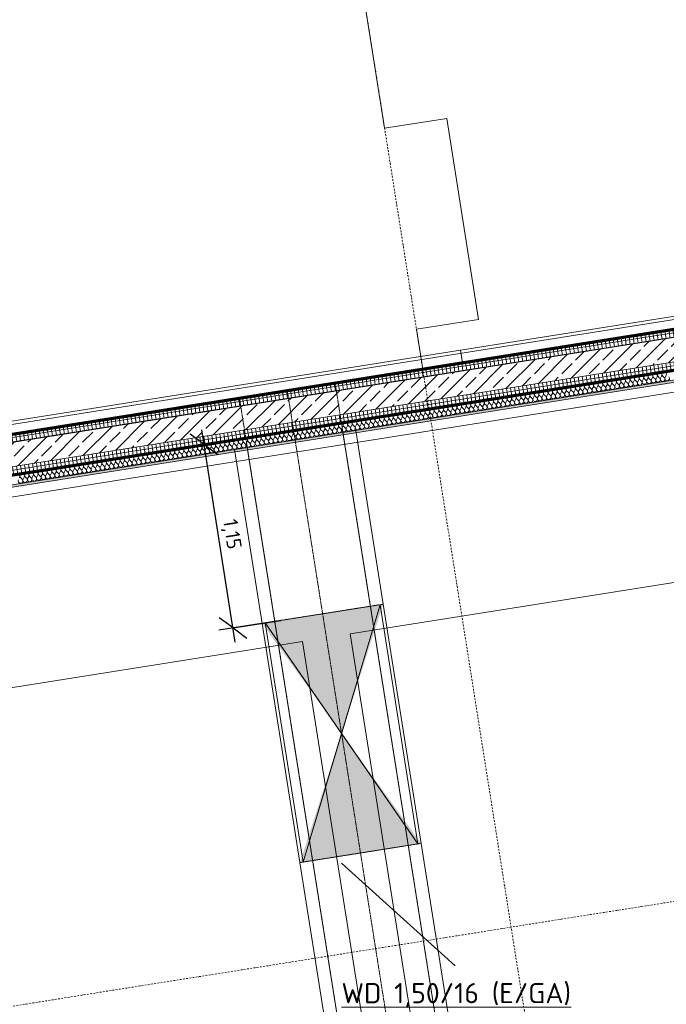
# Model space of a CAD drawing. Header units: millimetres. Extents: x 1523 to 74423, y -42059 to 10268.
# Tile 67 of 77: x 60747 to 64754, y -22700 to -16602. Entities that reach past the tile are written whole.
import ezdxf

# ---------------------------------------------------------------- set-up
doc = ezdxf.new("R2010")
doc.units = ezdxf.units.MM
for name, pattern in [('CAx_nichtHalbton', [20001.0584, 10000, -0.5292, 10000, -0.5292]), ('IMPORT-STRICHPUNKT _7_', [20, 10, -5, 0, -5]), ('IMPORT-VERDECKT _8_', [7.5, 5, -2.5]), ('Verdeckt 2x', [3.572, 2.3813, -1.1907])]:
    doc.linetypes.add(name, pattern=pattern)
for name, color, linetype, lineweight, true_color in [('50 A--Möblierung', 7, 'Continuous', 13, 0x656565), ('90 A--Achsraster _1_50_', 7, 'IMPORT-STRICHPUNKT _7_', 13, 0x656565), ('97 A--Etiketten _ Deckensprung', 7, 'Continuous', 13, 0x656565), ('AD', 1, 'Continuous', 13, 0xff0000), ('Neubau_10 A--Wand innen _tragend_', 7, 'Continuous', 13, 0x656565), ('Neubau_10 VSI--Wärmeschutz _veritkal_', 7, 'Continuous', 13, 0x656565), ('Neubau_20 A--Gründungsbelag', 7, 'Continuous', 13, 0x656565), ('Neubau_20 A--Träger _ Deckenkonstruktion', 7, 'IMPORT-VERDECKT _8_', 13, 0x656565), ('Sockelbeschichtung Sprühnebel', 7, 'Continuous', 13, 0x656565), ('Xref_706_5_--_ÜP_-1_000_16_Übersichtsplan UG_IFC 2025_01_13_dwg', 7, 'Continuous', 13, 0x767676), ('XX', 7, 'Continuous', 18, 0x804040)]:
    doc.layers.add(name, color=color, linetype=linetype, lineweight=lineweight, true_color=true_color)
for name, color, linetype, lineweight in [('AD_Detail', 7, 'Continuous', 13), ('Ax-50_BM-Bem', 7, 'Continuous', 9), ('Ax_BM-Bem', 7, 'Continuous', 9), ('GB_HLS-OBJ', 7, 'Continuous', 18), ('M-EQPM-___-IDEN', 7, 'Continuous', 9)]:
    doc.layers.add(name, color=color, linetype=linetype, lineweight=lineweight)
doc.styles.add('ISOCPEUR', font='isocpeur.ttf', dxfattribs={"height": 125})
doc.styles.add('ISOCPEUR_2', font='isocpeur.ttf', dxfattribs={"height": 90})
doc.dimstyles.new('KI_1_8_mm_Isocpeur__cm_m__Aufrundung_auf_5_mm_ELT_Gesamtbemaßung_1', dxfattribs={"dimscale": 304.8, "dimtxt": 89.638306, "dimasz": 0.492126, "dimexe": 0.295276, "dimexo": 0.0625, "dimgap": 0.049213, "dimtad": 1, "dimlfac": 0.001, "dimrnd": 0.005, "dimzin": 0, "dimdsep": 46, "dimtxsty": 'ISOCPEUR_2', "dimblk1": 'OBLIQUE', "dimblk2": 'OBLIQUE', "dimsah": 1, "dimcen": 0.09, "dimdle": 0.295276, "dimadec": 0, "dimazin": 0, "dimtfac": 1, "dimtdec": 4, "dimtix": 1, "dimtmove": 0, "dimatfit": 3, "dimfxl": 0.984252, "dimfxlon": 1, "dimtvp": 1, "dimtfill": 1, "dimtolj": 1, "dimtzin": 0, "dimlwd": 25, "dimlwe": 25, "dimarcsym": 2})
pattern_1 = [(95.336, (0, 0), (24.891662, 2.324905), []), (185.336, (0, 0), (-2.324905, 24.891662), [])]

# ---------------------------------------------------------------- blocks, each defined once
blk = doc.blocks.new('SuD_WD_RB Allgemein - SuD_WD_RB Allgemein-38426186-SuD_-1UG gesamt Plot  - Blatt 1')
at = {"layer": 'AD', "lineweight": 18}
blk.add_hatch(color=256, dxfattribs=at).paths.add_polyline_path([(-360, 0), (-720.1, -750), (0, -750), (-178.5, -378.1)])
at = {"layer": 'AD_Detail', "lineweight": 18, "true_color": 0xff0000}
blk.add_hatch(color=1, dxfattribs=at).paths.add_polyline_path([(0, 750), (-720.1, 750), (-360, 0)])
at = {"layer": 'AD', "color": 7}
for p, q in [((-720.1, -750), (0, 750)), ((-720.1, 750), (0, -750)), ((-720.1, -750), (-720.1, 750)), ((-720.1, 750), (0, 750)), ((0, 750), (0, -750)), ((0, -750), (-720.1, -750))]:
    blk.add_line(p, q, dxfattribs=at)
at = {"layer": 'AD_Detail'}
for p, q in [((0, 750), (-720.1, 750)), ((-720.1, 750), (-360, 0)), ((-360, 0), (0, 750)), ((-360, 0), (-720.1, -750)), ((0, -750), (-360, 0)), ((-720.1, -750), (0, -750))]:
    blk.add_line(p, q, dxfattribs=at)
blk = doc.blocks.new('Xref_706_5_--_ÜP_-1_000_11_Übersichtsplan UG_IFC 2024_09_30_dwg__X381-41959954-SuD_-1UG gesamt Plot  - Blatt 1')
at = {"layer": 'Neubau_10 A--Wand innen _tragend_', "color": 9, "true_color": 0xcbcbcb}
for p, q in [((11693.4, -65237.8), (11681.6, -65229.8)), ((11693.7, -65243.5), (11682.7, -65252.6)), ((11694.8, -65266.4), (11682.9, -65258.3)), ((11695, -65272.1), (11684, -65281.2)), ((11696.1, -65294.9), (11684.3, -65286.9)), ((11696.4, -65300.6), (11685.3, -65309.7)), ((11697.4, -65323.4), (11685.6, -65315.4)), ((11697.7, -65329.1), (11686.7, -65338.2)), ((11698.7, -65352), (11686.9, -65343.9)), ((11699, -65357.7), (11688, -65366.8)), ((11700.1, -65380.5), (11688.3, -65372.5)), ((11700.3, -65386.2), (11689.3, -65395.3)), ((11701.4, -65409.1), (11689.6, -65401)), ((11701.7, -65414.8), (11690.7, -65423.9)), ((11702.7, -65437.6), (11690.9, -65429.6)), ((11703, -65443.3), (11692, -65452.4)), ((11704.1, -65466.1), (11692.3, -65458.1)), ((11704.3, -65471.8), (11693.3, -65480.9)), ((11705.4, -65494.7), (11693.6, -65486.6)), ((11705.7, -65500.4), (11694.6, -65509.5)), ((11706.7, -65523.2), (11694.9, -65515.2)), ((11707, -65528.9), (11696, -65538)), ((11708.1, -65551.8), (11696.2, -65543.7)), ((11708.3, -65557.5), (11697.3, -65566.6)), ((11709.4, -65580.3), (11697.6, -65572.3)), ((11709.7, -65586), (11698.6, -65595.1)), ((11710.7, -65608.8), (11698.9, -65600.8)), ((11711, -65614.5), (11700, -65623.6)), ((11712.1, -65637.4), (11700.2, -65629.3)), ((11712.3, -65643.1), (11701.3, -65652.2)), ((11713.4, -65665.9), (11701.6, -65657.9)), ((11713.6, -65671.6), (11702.6, -65680.7)), ((11714.7, -65694.5), (11702.9, -65686.4)), ((11715, -65700.2), (11704, -65709.3)), ((11716, -65723), (11704.2, -65715)), ((11716.3, -65728.7), (11705.3, -65737.8)), ((11717.4, -65751.5), (11705.6, -65743.5)), ((11717.6, -65757.2), (11706.6, -65766.3)), ((11718.7, -65780.1), (11706.9, -65772)), ((11719, -65785.8), (11707.9, -65794.9)), ((11720, -65808.6), (11708.2, -65800.6)), ((11720.3, -65814.3), (11709.3, -65823.4)), ((11721.4, -65837.2), (11709.5, -65829.1)), ((11721.6, -65842.9), (11710.6, -65852)), ((11722.7, -65865.7), (11710.9, -65857.7)), ((11723, -65871.4), (11711.9, -65880.5)), ((11724, -65894.2), (11712.2, -65886.2)), ((11724.3, -65899.9), (11713.3, -65909)), ((11725.4, -65922.8), (11713.5, -65914.8)), ((11725.6, -65928.5), (11714.6, -65937.6)), ((11726.7, -65951.3), (11714.9, -65943.3)), ((11726.9, -65957), (11715.9, -65966.1)), ((11728, -65979.9), (11716.2, -65971.8)), ((11728.3, -65985.6), (11717.3, -65994.7)), ((11729.3, -66008.4), (11717.5, -66000.4)), ((11729.6, -66014.1), (11718.6, -66023.2)), ((11730.7, -66036.9), (11718.9, -66028.9)), ((11730.9, -66042.7), (11719.9, -66051.7)), ((11732, -66065.5), (11720.2, -66057.5)), ((11732.3, -66071.2), (11721.2, -66080.3)), ((11733.3, -66094), (11721.5, -66086)), ((11733.6, -66099.7), (11722.6, -66108.8)), ((11734.7, -66122.6), (11722.8, -66114.5)), ((11734.9, -66128.3), (11723.9, -66137.4)), ((11736, -66151.1), (11724.2, -66143.1)), ((11736.3, -66156.8), (11725.2, -66165.9)), ((11737.3, -66179.6), (11725.5, -66171.6)), ((11737.6, -66185.4), (11726.6, -66194.4)), ((11738.7, -66208.2), (11726.8, -66200.2)), ((11738.9, -66213.9), (11727.9, -66223)), ((11740, -66236.7), (11728.2, -66228.7)), ((11740.2, -66242.4), (11729.2, -66251.5)), ((11741.3, -66265.3), (11729.5, -66257.2)), ((11741.6, -66271), (11730.6, -66280.1)), ((11742.6, -66293.8), (11730.8, -66285.8)), ((11742.9, -66299.5), (11731.9, -66308.6)), ((11744, -66322.3), (11732.2, -66314.3)), ((11744.2, -66328.1), (11733.2, -66337.2)), ((11745.3, -66350.9), (11733.5, -66342.9)), ((11745.6, -66356.6), (11734.5, -66365.7)), ((11746.6, -66379.4), (11734.8, -66371.4)), ((11746.9, -66385.1), (11735.9, -66394.2)), ((11748, -66408), (11736.1, -66399.9)), ((11748.2, -66413.7), (11737.2, -66422.8)), ((11749.3, -66436.5), (11737.5, -66428.5)), ((11749.6, -66442.2), (11738.5, -66451.3)), ((11750.6, -66465.1), (11738.8, -66457)), ((11750.9, -66470.8), (11739.9, -66479.9)), ((11752, -66493.6), (11740.1, -66485.6)), ((11752.2, -66499.3), (11741.2, -66508.4)), ((11753.3, -66522.1), (11741.5, -66514.1)), ((11753.5, -66527.8), (11742.5, -66536.9)), ((11754.6, -66550.7), (11742.8, -66542.6)), ((11754.9, -66556.4), (11743.9, -66565.5)), ((11755.9, -66579.2), (11744.1, -66571.2)), ((11756.2, -66584.9), (11745.2, -66594)), ((11757.3, -66607.8), (11745.5, -66599.7)), ((11757.5, -66613.5), (11746.5, -66622.6)), ((11758.6, -66636.3), (11746.8, -66628.3)), ((11758.9, -66642), (11747.9, -66651.1)), ((11759.9, -66664.8), (11748.1, -66656.8)), ((11760.2, -66670.5), (11749.2, -66679.6)), ((11761.3, -66693.4), (11749.4, -66685.3)), ((11761.5, -66699.1), (11750.5, -66708.2)), ((11762.6, -66721.9), (11750.8, -66713.9)), ((11762.9, -66727.6), (11751.8, -66736.7)), ((11763.9, -66750.5), (11752.1, -66742.4)), ((11764.2, -66756.2), (11753.2, -66765.3)), ((11765.3, -66779), (11753.4, -66771)), ((11765.5, -66784.7), (11754.5, -66793.8)), ((11766.6, -66807.5), (11754.8, -66799.5)), ((11766.8, -66813.2), (11755.8, -66822.3)), ((11767.9, -66836.1), (11756.1, -66828)), ((11768.2, -66841.8), (11757.2, -66850.9)), ((11769.2, -66864.6), (11757.4, -66856.6)), ((11769.5, -66870.3), (11758.5, -66879.4)), ((11770.6, -66893.2), (11758.8, -66885.1)), ((11770.8, -66898.9), (11759.8, -66908)), ((11771.9, -66921.7), (11760.1, -66913.7)), ((11772.2, -66927.4), (11761.2, -66936.5)), ((11773.2, -66950.2), (11761.4, -66942.2)), ((11773.5, -66955.9), (11762.5, -66965)), ((11774.6, -66978.8), (11762.7, -66970.7)), ((11774.8, -66984.5), (11763.8, -66993.6)), ((11775.9, -67007.3), (11764.1, -66999.3)), ((11776.2, -67013), (11765.1, -67022.1)), ((11777.2, -67035.9), (11765.4, -67027.8)), ((11777.5, -67041.6), (11766.5, -67050.7)), ((11778.6, -67064.4), (11766.7, -67056.4)), ((11778.8, -67070.1), (11767.8, -67079.2)), ((11779.9, -67092.9), (11768.1, -67084.9)), ((11780.1, -67098.6), (11769.1, -67107.7)), ((11781.2, -67121.5), (11769.4, -67113.5)), ((11781.5, -67127.2), (11770.5, -67136.3)), ((11782.5, -67150), (11770.7, -67142)), ((11782.8, -67155.7), (11771.8, -67164.8)), ((11783.9, -67178.6), (11772.1, -67170.5)), ((11784.1, -67184.3), (11773.1, -67193.4)), ((11785.2, -67207.1), (11773.4, -67199.1)), ((11785.5, -67212.8), (11774.5, -67221.9)), ((11786.5, -67235.6), (11774.7, -67227.6)), ((11786.8, -67241.4), (11775.8, -67250.4)), ((11787.9, -67264.2), (11776, -67256.2)), ((11788.1, -67269.9), (11777.1, -67279)), ((11789.2, -67292.7), (11777.4, -67284.7)), ((11789.5, -67298.4), (11778.4, -67307.5)), ((11790.5, -67321.3), (11778.7, -67313.2)), ((11790.8, -67327), (11779.8, -67336.1)), ((11791.9, -67349.8), (11780, -67341.8)), ((11792.1, -67355.5), (11781.1, -67364.6)), ((11793.2, -67378.3), (11781.4, -67370.3)), ((11793.4, -67384.1), (11782.4, -67393.1)), ((11794.5, -67406.9), (11782.7, -67398.9)), ((11794.8, -67412.6), (11783.8, -67421.7)), ((11795.8, -67435.4), (11784, -67427.4)), ((11796.1, -67441.1), (11785.1, -67450.2)), ((11797.2, -67464), (11785.4, -67455.9)), ((11797.4, -67469.7), (11786.4, -67478.8)), ((11798.5, -67492.5), (11786.7, -67484.5)), ((11798.8, -67498.2), (11787.8, -67507.3)), ((11799.8, -67521), (11788, -67513)), ((11800.1, -67526.8), (11789.1, -67535.8)), ((11801.2, -67549.6), (11789.3, -67541.6)), ((11801.4, -67555.3), (11790.4, -67564.4)), ((11802.5, -67578.1), (11790.7, -67570.1)), ((11802.8, -67583.8), (11791.7, -67592.9)), ((11803.8, -67606.7), (11792, -67598.6)), ((11804.1, -67612.4), (11793.1, -67621.5)), ((11805.2, -67635.2), (11793.3, -67627.2)), ((11805.4, -67640.9), (11794.4, -67650)), ((11806.5, -67663.7), (11794.7, -67655.7)), ((11806.7, -67669.5), (11795.7, -67678.6)), ((11807.8, -67692.3), (11796, -67684.3)), ((11808.1, -67698), (11797.1, -67707.1)), ((11809.1, -67720.8), (11797.3, -67712.8)), ((11809.4, -67726.5), (11798.4, -67735.6)), ((11810.5, -67749.4), (11798.7, -67741.3)), ((11810.7, -67755.1), (11799.7, -67764.2)), ((11811.8, -67777.9), (11800, -67769.9)), ((11812.1, -67783.6), (11801.1, -67792.7)), ((11813.1, -67806.5), (11801.3, -67798.4)), ((11813.4, -67812.2), (11802.4, -67821.3)), ((11814.5, -67835), (11802.6, -67827)), ((11814.7, -67840.7), (11803.7, -67849.8)), ((11815.8, -67863.5), (11804, -67855.5)), ((11816.1, -67869.2), (11805, -67878.3)), ((11817.1, -67892.1), (11805.3, -67884)), ((11817.4, -67897.8), (11806.4, -67906.9)), ((11818.5, -67920.6), (11806.6, -67912.6)), ((11818.7, -67926.3), (11807.7, -67935.4)), ((11819.8, -67949.2), (11808, -67941.1)), ((11820, -67954.9), (11809, -67964)), ((11821.1, -67977.7), (11809.3, -67969.7)), ((11821.4, -67983.4), (11810.4, -67992.5)), ((11822.4, -68006.2), (11810.6, -67998.2)), ((11822.7, -68011.9), (11811.7, -68021)), ((11823.8, -68034.8), (11812, -68026.7)), ((11824, -68040.5), (11813, -68049.6)), ((11825.1, -68063.3), (11813.3, -68055.3)), ((11825.4, -68069), (11814.4, -68078.1)), ((11826.4, -68091.9), (11814.6, -68083.8)), ((11826.7, -68097.6), (11815.7, -68106.7)), ((11827.8, -68120.4), (11815.9, -68112.4)), ((11828, -68126.1), (11817, -68135.2)), ((11829.1, -68148.9), (11817.3, -68140.9)), ((11829.4, -68154.6), (11818.3, -68163.7)), ((11830.4, -68177.5), (11818.6, -68169.4)), ((11830.7, -68183.2), (11819.7, -68192.3)), ((11831.8, -68206), (11819.9, -68198)), ((11832, -68211.7), (11821, -68220.8)), ((11833.1, -68234.6), (11821.3, -68226.5)), ((11833.3, -68240.3), (11822.3, -68249.4)), ((11834.4, -68263.1), (11822.6, -68255.1)), ((11834.7, -68268.8), (11823.7, -68277.9)), ((11835.7, -68291.6), (11823.9, -68283.6)), ((11836, -68297.3), (11825, -68306.4)), ((11837.1, -68320.2), (11825.3, -68312.1)), ((11837.3, -68325.9), (11826.3, -68335)), ((11838.4, -68348.7), (11826.6, -68340.7)), ((11838.7, -68354.4), (11827.7, -68363.5)), ((11839.7, -68377.3), (11827.9, -68369.2)), ((11840, -68383), (11829, -68392.1)), ((11841.1, -68405.8), (11829.2, -68397.8)), ((11841.3, -68411.5), (11830.3, -68420.6)), ((11842.4, -68434.3), (11830.6, -68426.3)), ((11842.7, -68440), (11831.6, -68449.1)), ((11843.7, -68462.9), (11831.9, -68454.9)), ((11844, -68468.6), (11833, -68477.7)), ((11845.1, -68491.4), (11833.2, -68483.4)), ((11845.3, -68497.1), (11834.3, -68506.2)), ((11846.4, -68520), (11834.6, -68511.9)), ((11846.6, -68525.7), (11835.6, -68534.8)), ((11847.7, -68548.5), (11835.9, -68540.5)), ((11848, -68554.2), (11837, -68563.3)), ((11849, -68577), (11837.2, -68569)), ((11849.3, -68582.8), (11838.3, -68591.8)), ((11850.4, -68605.6), (11838.6, -68597.6)), ((11850.6, -68611.3), (11839.6, -68620.4)), ((11851.7, -68634.1), (11839.9, -68626.1)), ((11852, -68639.8), (11841, -68648.9)), ((11853, -68662.7), (11841.2, -68654.6)), ((11853.3, -68668.4), (11842.3, -68677.5)), ((11854.4, -68691.2), (11842.5, -68683.2)), ((11854.6, -68696.9), (11843.6, -68706)), ((11855.7, -68719.7), (11843.9, -68711.7)), ((11856, -68725.5), (11844.9, -68734.5)), ((11857, -68748.3), (11845.2, -68740.3)), ((11857.3, -68754), (11846.3, -68763.1)), ((11858.4, -68776.8), (11846.5, -68768.8)), ((11858.6, -68782.5), (11847.6, -68791.6)), ((11859.7, -68805.4), (11847.9, -68797.3)), ((11859.9, -68811.1), (11848.9, -68820.2)), ((11861, -68833.9), (11849.2, -68825.9)), ((11861.3, -68839.6), (11850.3, -68848.7)), ((11862.3, -68862.4), (11850.5, -68854.4)), ((11862.6, -68868.2), (11851.6, -68877.3)), ((11863.7, -68891), (11851.9, -68883)), ((11863.9, -68896.7), (11852.9, -68905.8)), ((11865, -68919.5), (11853.2, -68911.5)), ((11865.3, -68925.2), (11854.3, -68934.3)), ((11866.3, -68948.1), (11854.5, -68940)), ((11866.6, -68953.8), (11855.6, -68962.9)), ((11867.7, -68976.6), (11855.8, -68968.6)), ((11867.9, -68982.3), (11856.9, -68991.4)), ((11869, -69005.2), (11857.2, -68997.1)), ((11869.3, -69010.9), (11858.2, -69020)), ((11870.3, -69033.7), (11858.5, -69025.7)), ((11870.6, -69039.4), (11859.6, -69048.5)), ((11871.7, -69062.2), (11859.8, -69054.2)), ((11871.9, -69067.9), (11860.9, -69077)), ((11873, -69090.8), (11861.2, -69082.7)), ((11873.2, -69096.5), (11862.2, -69105.6)), ((11874.3, -69119.3), (11862.5, -69111.3)), ((11874.6, -69125), (11863.6, -69134.1)), ((11875.6, -69147.9), (11863.8, -69139.8)), ((11875.9, -69153.6), (11864.9, -69162.7)), ((11877, -69176.4), (11865.2, -69168.4)), ((11877.2, -69182.1), (11866.2, -69191.2)), ((11878.3, -69204.9), (11866.5, -69196.9)), ((11878.6, -69210.6), (11867.6, -69219.7)), ((11879.6, -69233.5), (11867.8, -69225.4)), ((11879.9, -69239.2), (11868.9, -69248.3)), ((11881, -69262), (11869.1, -69254)), ((11881.2, -69267.7), (11870.2, -69276.8))]:
    blk.add_line(p, q, dxfattribs=at)
for centre, start, end in [((11673.6, -65241.6), 55.79824, 182.66814), ((11673.6, -65241.6), 182.66814, 309.53804), ((11674.9, -65270.1), 55.79824, 182.66814), ((11701.5, -65226), 235.79824, 129.53804), ((11702.8, -65254.5), 235.79824, 129.53804), ((11674.9, -65270.1), 182.66814, 309.53804), ((11676.2, -65298.7), 55.79824, 182.66814), ((11676.2, -65298.7), 182.66814, 309.53804), ((11677.6, -65327.2), 55.79824, 182.66814), ((11704.1, -65283.1), 235.79824, 129.53804), ((11705.4, -65311.6), 235.79824, 129.53804), ((11677.6, -65327.2), 182.66814, 309.53804), ((11678.9, -65355.8), 55.79824, 182.66814), ((11678.9, -65355.8), 182.66814, 309.53804), ((11680.2, -65384.3), 55.79824, 182.66814), ((11706.8, -65340.2), 235.79824, 129.53804), ((11708.1, -65368.7), 235.79824, 129.53804), ((11680.2, -65384.3), 182.66814, 309.53804), ((11681.6, -65412.8), 55.79824, 182.66814), ((11681.6, -65412.8), 182.66814, 309.53804), ((11682.9, -65441.4), 55.79824, 182.66814), ((11709.4, -65397.2), 235.79824, 129.53804), ((11710.8, -65425.8), 235.79824, 129.53804), ((11712.1, -65454.3), 235.79824, 129.53804), ((11682.9, -65441.4), 182.66814, 309.53804), ((11684.2, -65469.9), 55.79824, 182.66814), ((11684.2, -65469.9), 182.66814, 309.53804), ((11685.6, -65498.5), 55.79824, 182.66814), ((11685.6, -65498.5), 182.66814, 309.53804), ((11713.4, -65482.9), 235.79824, 129.53804), ((11714.8, -65511.4), 235.79824, 129.53804), ((11686.9, -65527), 55.79824, 182.66814), ((11686.9, -65527), 182.66814, 309.53804), ((11688.2, -65555.5), 55.79824, 182.66814), ((11688.2, -65555.5), 182.66814, 309.53804), ((11716.1, -65539.9), 235.79824, 129.53804), ((11717.4, -65568.5), 235.79824, 129.53804), ((11689.5, -65584.1), 55.79824, 182.66814), ((11689.5, -65584.1), 182.66814, 309.53804), ((11690.9, -65612.6), 55.79824, 182.66814), ((11690.9, -65612.6), 182.66814, 309.53804), ((11718.8, -65597), 235.79824, 129.53804), ((11720.1, -65625.6), 235.79824, 129.53804), ((11692.2, -65641.2), 55.79824, 182.66814), ((11692.2, -65641.2), 182.66814, 309.53804), ((11693.5, -65669.7), 55.79824, 182.66814), ((11693.5, -65669.7), 182.66814, 309.53804), ((11694.9, -65698.2), 55.79824, 182.66814), ((11721.4, -65654.1), 235.79824, 129.53804), ((11722.7, -65682.6), 235.79824, 129.53804), ((11694.9, -65698.2), 182.66814, 309.53804), ((11696.2, -65726.8), 55.79824, 182.66814), ((11696.2, -65726.8), 182.66814, 309.53804), ((11697.5, -65755.3), 55.79824, 182.66814), ((11724.1, -65711.2), 235.79824, 129.53804), ((11725.4, -65739.7), 235.79824, 129.53804), ((11697.5, -65755.3), 182.66814, 309.53804), ((11698.9, -65783.9), 55.79824, 182.66814), ((11698.9, -65783.9), 182.66814, 309.53804), ((11700.2, -65812.4), 55.79824, 182.66814), ((11726.7, -65768.3), 235.79824, 129.53804), ((11728.1, -65796.8), 235.79824, 129.53804), ((11700.2, -65812.4), 182.66814, 309.53804), ((11701.5, -65840.9), 55.79824, 182.66814), ((11701.5, -65840.9), 182.66814, 309.53804), ((11702.8, -65869.5), 55.79824, 182.66814), ((11729.4, -65825.3), 235.79824, 129.53804), ((11730.7, -65853.9), 235.79824, 129.53804), ((11702.8, -65869.5), 182.66814, 309.53804), ((11704.2, -65898), 55.79824, 182.66814), ((11704.2, -65898), 182.66814, 309.53804), ((11705.5, -65926.6), 55.79824, 182.66814), ((11705.5, -65926.6), 182.66814, 309.53804), ((11732.1, -65882.4), 235.79824, 129.53804), ((11733.4, -65911), 235.79824, 129.53804), ((11734.7, -65939.5), 235.79824, 129.53804), ((11706.8, -65955.1), 55.79824, 182.66814), ((11706.8, -65955.1), 182.66814, 309.53804), ((11708.2, -65983.6), 55.79824, 182.66814), ((11708.2, -65983.6), 182.66814, 309.53804), ((11736, -65968), 235.79824, 129.53804), ((11737.4, -65996.6), 235.79824, 129.53804), ((11709.5, -66012.2), 55.79824, 182.66814), ((11709.5, -66012.2), 182.66814, 309.53804), ((11710.8, -66040.7), 55.79824, 182.66814), ((11710.8, -66040.7), 182.66814, 309.53804), ((11738.7, -66025.1), 235.79824, 129.53804), ((11740, -66053.7), 235.79824, 129.53804), ((11712.2, -66069.3), 55.79824, 182.66814), ((11712.2, -66069.3), 182.66814, 309.53804), ((11713.5, -66097.8), 55.79824, 182.66814), ((11713.5, -66097.8), 182.66814, 309.53804), ((11741.4, -66082.2), 235.79824, 129.53804), ((11742.7, -66110.7), 235.79824, 129.53804), ((11714.8, -66126.3), 55.79824, 182.66814), ((11714.8, -66126.3), 182.66814, 309.53804), ((11716.1, -66154.9), 55.79824, 182.66814), ((11716.1, -66154.9), 182.66814, 309.53804), ((11717.5, -66183.4), 55.79824, 182.66814), ((11744, -66139.3), 235.79824, 129.53804), ((11745.4, -66167.8), 235.79824, 129.53804), ((11717.5, -66183.4), 182.66814, 309.53804), ((11718.8, -66212), 55.79824, 182.66814), ((11718.8, -66212), 182.66814, 309.53804), ((11720.1, -66240.5), 55.79824, 182.66814), ((11746.7, -66196.4), 235.79824, 129.53804), ((11748, -66224.9), 235.79824, 129.53804), ((11720.1, -66240.5), 182.66814, 309.53804), ((11721.5, -66269.1), 55.79824, 182.66814), ((11721.5, -66269.1), 182.66814, 309.53804), ((11722.8, -66297.6), 55.79824, 182.66814), ((11749.3, -66253.5), 235.79824, 129.53804), ((11750.7, -66282), 235.79824, 129.53804), ((11722.8, -66297.6), 182.66814, 309.53804), ((11724.1, -66326.1), 55.79824, 182.66814), ((11724.1, -66326.1), 182.66814, 309.53804), ((11725.5, -66354.7), 55.79824, 182.66814), ((11752, -66310.5), 235.79824, 129.53804), ((11753.3, -66339.1), 235.79824, 129.53804), ((11754.7, -66367.6), 235.79824, 129.53804), ((11725.5, -66354.7), 182.66814, 309.53804), ((11726.8, -66383.2), 55.79824, 182.66814), ((11726.8, -66383.2), 182.66814, 309.53804), ((11728.1, -66411.8), 55.79824, 182.66814), ((11728.1, -66411.8), 182.66814, 309.53804), ((11756, -66396.2), 235.79824, 129.53804), ((11757.3, -66424.7), 235.79824, 129.53804), ((11729.4, -66440.3), 55.79824, 182.66814), ((11729.4, -66440.3), 182.66814, 309.53804), ((11730.8, -66468.8), 55.79824, 182.66814), ((11730.8, -66468.8), 182.66814, 309.53804), ((11758.7, -66453.2), 235.79824, 129.53804), ((11760, -66481.8), 235.79824, 129.53804), ((11732.1, -66497.4), 55.79824, 182.66814), ((11732.1, -66497.4), 182.66814, 309.53804), ((11733.4, -66525.9), 55.79824, 182.66814), ((11733.4, -66525.9), 182.66814, 309.53804), ((11761.3, -66510.3), 235.79824, 129.53804), ((11762.6, -66538.9), 235.79824, 129.53804), ((11734.8, -66554.5), 55.79824, 182.66814), ((11734.8, -66554.5), 182.66814, 309.53804), ((11736.1, -66583), 55.79824, 182.66814), ((11736.1, -66583), 182.66814, 309.53804), ((11737.4, -66611.5), 55.79824, 182.66814), ((11764, -66567.4), 235.79824, 129.53804), ((11765.3, -66595.9), 235.79824, 129.53804), ((11737.4, -66611.5), 182.66814, 309.53804), ((11738.8, -66640.1), 55.79824, 182.66814), ((11738.8, -66640.1), 182.66814, 309.53804), ((11740.1, -66668.6), 55.79824, 182.66814), ((11766.6, -66624.5), 235.79824, 129.53804), ((11768, -66653), 235.79824, 129.53804), ((11740.1, -66668.6), 182.66814, 309.53804), ((11741.4, -66697.2), 55.79824, 182.66814), ((11741.4, -66697.2), 182.66814, 309.53804), ((11742.7, -66725.7), 55.79824, 182.66814), ((11769.3, -66681.6), 235.79824, 129.53804), ((11770.6, -66710.1), 235.79824, 129.53804), ((11742.7, -66725.7), 182.66814, 309.53804), ((11744.1, -66754.2), 55.79824, 182.66814), ((11744.1, -66754.2), 182.66814, 309.53804), ((11745.4, -66782.8), 55.79824, 182.66814), ((11772, -66738.6), 235.79824, 129.53804), ((11773.3, -66767.2), 235.79824, 129.53804), ((11774.6, -66795.7), 235.79824, 129.53804), ((11745.4, -66782.8), 182.66814, 309.53804), ((11746.7, -66811.3), 55.79824, 182.66814), ((11746.7, -66811.3), 182.66814, 309.53804), ((11748.1, -66839.9), 55.79824, 182.66814), ((11748.1, -66839.9), 182.66814, 309.53804), ((11775.9, -66824.3), 235.79824, 129.53804), ((11777.3, -66852.8), 235.79824, 129.53804), ((11749.4, -66868.4), 55.79824, 182.66814), ((11749.4, -66868.4), 182.66814, 309.53804), ((11750.7, -66896.9), 55.79824, 182.66814), ((11750.7, -66896.9), 182.66814, 309.53804), ((11778.6, -66881.3), 235.79824, 129.53804), ((11779.9, -66909.9), 235.79824, 129.53804), ((11752.1, -66925.5), 55.79824, 182.66814), ((11752.1, -66925.5), 182.66814, 309.53804), ((11753.4, -66954), 55.79824, 182.66814), ((11753.4, -66954), 182.66814, 309.53804), ((11781.3, -66938.4), 235.79824, 129.53804), ((11782.6, -66967), 235.79824, 129.53804), ((11754.7, -66982.6), 55.79824, 182.66814), ((11754.7, -66982.6), 182.66814, 309.53804), ((11756, -67011.1), 55.79824, 182.66814), ((11756, -67011.1), 182.66814, 309.53804), ((11757.4, -67039.6), 55.79824, 182.66814), ((11783.9, -66995.5), 235.79824, 129.53804), ((11785.3, -67024), 235.79824, 129.53804), ((11757.4, -67039.6), 182.66814, 309.53804), ((11758.7, -67068.2), 55.79824, 182.66814), ((11758.7, -67068.2), 182.66814, 309.53804), ((11760, -67096.7), 55.79824, 182.66814), ((11786.6, -67052.6), 235.79824, 129.53804), ((11787.9, -67081.1), 235.79824, 129.53804), ((11760, -67096.7), 182.66814, 309.53804), ((11761.4, -67125.3), 55.79824, 182.66814), ((11761.4, -67125.3), 182.66814, 309.53804), ((11762.7, -67153.8), 55.79824, 182.66814), ((11789.2, -67109.7), 235.79824, 129.53804), ((11790.6, -67138.2), 235.79824, 129.53804), ((11762.7, -67153.8), 182.66814, 309.53804), ((11764, -67182.3), 55.79824, 182.66814), ((11764, -67182.3), 182.66814, 309.53804), ((11765.4, -67210.9), 55.79824, 182.66814), ((11791.9, -67166.7), 235.79824, 129.53804), ((11793.2, -67195.3), 235.79824, 129.53804), ((11765.4, -67210.9), 182.66814, 309.53804), ((11766.7, -67239.4), 55.79824, 182.66814), ((11766.7, -67239.4), 182.66814, 309.53804), ((11768, -67268), 55.79824, 182.66814), ((11768, -67268), 182.66814, 309.53804), ((11794.6, -67223.8), 235.79824, 129.53804), ((11795.9, -67252.4), 235.79824, 129.53804), ((11797.2, -67280.9), 235.79824, 129.53804), ((11769.3, -67296.5), 55.79824, 182.66814), ((11769.3, -67296.5), 182.66814, 309.53804), ((11770.7, -67325), 55.79824, 182.66814), ((11770.7, -67325), 182.66814, 309.53804), ((11798.6, -67309.4), 235.79824, 129.53804), ((11799.9, -67338), 235.79824, 129.53804), ((11772, -67353.6), 55.79824, 182.66814), ((11772, -67353.6), 182.66814, 309.53804), ((11773.3, -67382.1), 55.79824, 182.66814), ((11773.3, -67382.1), 182.66814, 309.53804), ((11801.2, -67366.5), 235.79824, 129.53804), ((11802.5, -67395.1), 235.79824, 129.53804), ((11774.7, -67410.7), 55.79824, 182.66814), ((11774.7, -67410.7), 182.66814, 309.53804), ((11776, -67439.2), 55.79824, 182.66814), ((11776, -67439.2), 182.66814, 309.53804), ((11803.9, -67423.6), 235.79824, 129.53804), ((11805.2, -67452.2), 235.79824, 129.53804), ((11777.3, -67467.8), 55.79824, 182.66814), ((11777.3, -67467.8), 182.66814, 309.53804), ((11778.7, -67496.3), 55.79824, 182.66814), ((11778.7, -67496.3), 182.66814, 309.53804), ((11780, -67524.8), 55.79824, 182.66814), ((11806.5, -67480.7), 235.79824, 129.53804), ((11807.9, -67509.2), 235.79824, 129.53804), ((11780, -67524.8), 182.66814, 309.53804), ((11781.3, -67553.4), 55.79824, 182.66814), ((11781.3, -67553.4), 182.66814, 309.53804), ((11782.6, -67581.9), 55.79824, 182.66814), ((11809.2, -67537.8), 235.79824, 129.53804), ((11810.5, -67566.3), 235.79824, 129.53804), ((11782.6, -67581.9), 182.66814, 309.53804), ((11784, -67610.5), 55.79824, 182.66814), ((11784, -67610.5), 182.66814, 309.53804), ((11785.3, -67639), 55.79824, 182.66814), ((11811.9, -67594.9), 235.79824, 129.53804), ((11813.2, -67623.4), 235.79824, 129.53804), ((11785.3, -67639), 182.66814, 309.53804), ((11786.6, -67667.5), 55.79824, 182.66814), ((11786.6, -67667.5), 182.66814, 309.53804), ((11788, -67696.1), 55.79824, 182.66814), ((11788, -67696.1), 182.66814, 309.53804), ((11814.5, -67651.9), 235.79824, 129.53804), ((11815.8, -67680.5), 235.79824, 129.53804), ((11817.2, -67709), 235.79824, 129.53804), ((11789.3, -67724.6), 55.79824, 182.66814), ((11789.3, -67724.6), 182.66814, 309.53804), ((11790.6, -67753.2), 55.79824, 182.66814), ((11790.6, -67753.2), 182.66814, 309.53804), ((11818.5, -67737.6), 235.79824, 129.53804), ((11819.8, -67766.1), 235.79824, 129.53804), ((11792, -67781.7), 55.79824, 182.66814), ((11792, -67781.7), 182.66814, 309.53804), ((11793.3, -67810.2), 55.79824, 182.66814), ((11793.3, -67810.2), 182.66814, 309.53804), ((11821.2, -67794.6), 235.79824, 129.53804), ((11822.5, -67823.2), 235.79824, 129.53804), ((11794.6, -67838.8), 55.79824, 182.66814), ((11794.6, -67838.8), 182.66814, 309.53804), ((11795.9, -67867.3), 55.79824, 182.66814), ((11795.9, -67867.3), 182.66814, 309.53804), ((11823.8, -67851.7), 235.79824, 129.53804), ((11825.2, -67880.3), 235.79824, 129.53804), ((11797.3, -67895.9), 55.79824, 182.66814), ((11797.3, -67895.9), 182.66814, 309.53804), ((11798.6, -67924.4), 55.79824, 182.66814), ((11798.6, -67924.4), 182.66814, 309.53804), ((11799.9, -67952.9), 55.79824, 182.66814), ((11826.5, -67908.8), 235.79824, 129.53804), ((11827.8, -67937.3), 235.79824, 129.53804), ((11799.9, -67952.9), 182.66814, 309.53804), ((11801.3, -67981.5), 55.79824, 182.66814), ((11801.3, -67981.5), 182.66814, 309.53804), ((11802.6, -68010), 55.79824, 182.66814), ((11829.1, -67965.9), 235.79824, 129.53804), ((11830.5, -67994.4), 235.79824, 129.53804), ((11802.6, -68010), 182.66814, 309.53804), ((11803.9, -68038.6), 55.79824, 182.66814), ((11803.9, -68038.6), 182.66814, 309.53804), ((11805.3, -68067.1), 55.79824, 182.66814), ((11831.8, -68023), 235.79824, 129.53804), ((11833.1, -68051.5), 235.79824, 129.53804), ((11805.3, -68067.1), 182.66814, 309.53804), ((11806.6, -68095.6), 55.79824, 182.66814), ((11806.6, -68095.6), 182.66814, 309.53804), ((11807.9, -68124.2), 55.79824, 182.66814), ((11834.5, -68080), 235.79824, 129.53804), ((11835.8, -68108.6), 235.79824, 129.53804), ((11837.1, -68137.1), 235.79824, 129.53804), ((11807.9, -68124.2), 182.66814, 309.53804), ((11809.2, -68152.7), 55.79824, 182.66814), ((11809.2, -68152.7), 182.66814, 309.53804), ((11810.6, -68181.3), 55.79824, 182.66814), ((11810.6, -68181.3), 182.66814, 309.53804), ((11838.5, -68165.7), 235.79824, 129.53804), ((11839.8, -68194.2), 235.79824, 129.53804), ((11811.9, -68209.8), 55.79824, 182.66814), ((11811.9, -68209.8), 182.66814, 309.53804), ((11813.2, -68238.3), 55.79824, 182.66814), ((11813.2, -68238.3), 182.66814, 309.53804), ((11841.1, -68222.7), 235.79824, 129.53804), ((11842.4, -68251.3), 235.79824, 129.53804), ((11814.6, -68266.9), 55.79824, 182.66814), ((11814.6, -68266.9), 182.66814, 309.53804), ((11815.9, -68295.4), 55.79824, 182.66814), ((11815.9, -68295.4), 182.66814, 309.53804), ((11843.8, -68279.8), 235.79824, 129.53804), ((11845.1, -68308.4), 235.79824, 129.53804), ((11817.2, -68324), 55.79824, 182.66814), ((11817.2, -68324), 182.66814, 309.53804), ((11818.6, -68352.5), 55.79824, 182.66814), ((11818.6, -68352.5), 182.66814, 309.53804), ((11819.9, -68381), 55.79824, 182.66814), ((11846.4, -68336.9), 235.79824, 129.53804), ((11847.8, -68365.4), 235.79824, 129.53804), ((11819.9, -68381), 182.66814, 309.53804), ((11821.2, -68409.6), 55.79824, 182.66814), ((11821.2, -68409.6), 182.66814, 309.53804), ((11822.5, -68438.1), 55.79824, 182.66814), ((11849.1, -68394), 235.79824, 129.53804), ((11850.4, -68422.5), 235.79824, 129.53804), ((11822.5, -68438.1), 182.66814, 309.53804), ((11823.9, -68466.7), 55.79824, 182.66814), ((11823.9, -68466.7), 182.66814, 309.53804), ((11825.2, -68495.2), 55.79824, 182.66814), ((11851.8, -68451.1), 235.79824, 129.53804), ((11853.1, -68479.6), 235.79824, 129.53804), ((11825.2, -68495.2), 182.66814, 309.53804), ((11826.5, -68523.7), 55.79824, 182.66814), ((11826.5, -68523.7), 182.66814, 309.53804), ((11827.9, -68552.3), 55.79824, 182.66814), ((11854.4, -68508.1), 235.79824, 129.53804), ((11855.7, -68536.7), 235.79824, 129.53804), ((11827.9, -68552.3), 182.66814, 309.53804), ((11829.2, -68580.8), 55.79824, 182.66814), ((11829.2, -68580.8), 182.66814, 309.53804), ((11830.5, -68609.4), 55.79824, 182.66814), ((11830.5, -68609.4), 182.66814, 309.53804), ((11857.1, -68565.2), 235.79824, 129.53804), ((11858.4, -68593.8), 235.79824, 129.53804), ((11859.7, -68622.3), 235.79824, 129.53804), ((11831.9, -68637.9), 55.79824, 182.66814), ((11831.9, -68637.9), 182.66814, 309.53804), ((11833.2, -68666.5), 55.79824, 182.66814), ((11833.2, -68666.5), 182.66814, 309.53804), ((11861.1, -68650.9), 235.79824, 129.53804), ((11862.4, -68679.4), 235.79824, 129.53804), ((11834.5, -68695), 55.79824, 182.66814), ((11834.5, -68695), 182.66814, 309.53804), ((11835.8, -68723.5), 55.79824, 182.66814), ((11835.8, -68723.5), 182.66814, 309.53804), ((11863.7, -68707.9), 235.79824, 129.53804), ((11865.1, -68736.5), 235.79824, 129.53804), ((11837.2, -68752.1), 55.79824, 182.66814), ((11837.2, -68752.1), 182.66814, 309.53804), ((11838.5, -68780.6), 55.79824, 182.66814), ((11838.5, -68780.6), 182.66814, 309.53804), ((11866.4, -68765), 235.79824, 129.53804), ((11867.7, -68793.6), 235.79824, 129.53804), ((11839.8, -68809.2), 55.79824, 182.66814), ((11839.8, -68809.2), 182.66814, 309.53804), ((11841.2, -68837.7), 55.79824, 182.66814), ((11841.2, -68837.7), 182.66814, 309.53804), ((11842.5, -68866.2), 55.79824, 182.66814), ((11869, -68822.1), 235.79824, 129.53804), ((11870.4, -68850.6), 235.79824, 129.53804), ((11842.5, -68866.2), 182.66814, 309.53804), ((11843.8, -68894.8), 55.79824, 182.66814), ((11843.8, -68894.8), 182.66814, 309.53804), ((11845.2, -68923.3), 55.79824, 182.66814), ((11871.7, -68879.2), 235.79824, 129.53804), ((11873, -68907.7), 235.79824, 129.53804), ((11845.2, -68923.3), 182.66814, 309.53804), ((11846.5, -68951.9), 55.79824, 182.66814), ((11846.5, -68951.9), 182.66814, 309.53804), ((11847.8, -68980.4), 55.79824, 182.66814), ((11874.4, -68936.3), 235.79824, 129.53804), ((11875.7, -68964.8), 235.79824, 129.53804), ((11847.8, -68980.4), 182.66814, 309.53804), ((11849.1, -69008.9), 55.79824, 182.66814), ((11849.1, -69008.9), 182.66814, 309.53804), ((11850.5, -69037.5), 55.79824, 182.66814), ((11850.5, -69037.5), 182.66814, 309.53804), ((11877, -68993.3), 235.79824, 129.53804), ((11878.4, -69021.9), 235.79824, 129.53804), ((11879.7, -69050.4), 235.79824, 129.53804), ((11851.8, -69066), 55.79824, 182.66814), ((11851.8, -69066), 182.66814, 309.53804), ((11853.1, -69094.6), 55.79824, 182.66814), ((11853.1, -69094.6), 182.66814, 309.53804), ((11881, -69079), 235.79824, 129.53804), ((11882.3, -69107.5), 235.79824, 129.53804), ((11854.5, -69123.1), 55.79824, 182.66814), ((11854.5, -69123.1), 182.66814, 309.53804), ((11855.8, -69151.6), 55.79824, 182.66814), ((11855.8, -69151.6), 182.66814, 309.53804), ((11883.7, -69136), 235.79824, 129.53804), ((11885, -69164.6), 235.79824, 129.53804), ((11857.1, -69180.2), 55.79824, 182.66814), ((11857.1, -69180.2), 182.66814, 309.53804), ((11858.5, -69208.7), 55.79824, 182.66814), ((11858.5, -69208.7), 182.66814, 309.53804), ((11886.3, -69193.1), 235.79824, 129.53804), ((11887.7, -69221.7), 235.79824, 129.53804), ((11859.8, -69237.3), 55.79824, 182.66814), ((11859.8, -69237.3), 182.66814, 309.53804), ((11861.1, -69265.8), 55.79824, 182.66814), ((11861.1, -69265.8), 182.66814, 309.53804), ((11862.4, -69294.3), 55.79824, 182.66814), ((11889, -69250.2), 235.79824, 129.53804), ((11890.3, -69278.7), 235.79824, 129.53804)]:
    blk.add_arc(centre, 14.3, start, end, dxfattribs=at)
blk = doc.blocks.new('Xref_706_5_--_ÜP_-1_000_11_Übersichtsplan UG_IFC 2024_09_30_dwg_Standard-Rastermarker_7-V4-SuD_-1UG gesamt Plot  - Blatt 1')
at = {"layer": '90 A--Achsraster _1_50_', "color": 9, "true_color": 0xcbcbcb}
blk.add_line((0, 0), (53642.7, 0), dxfattribs=at)
blk = doc.blocks.new('Xref_706_5_--_ÜP_-1_000_11_Übersichtsplan UG_IFC 2024_09_30_dwg_Standard-Rastermarker_12-V7-SuD_-1UG gesamt Plot  - Blatt 1')
at = {"layer": '90 A--Achsraster _1_50_', "color": 9, "true_color": 0xcbcbcb}
blk.add_line((0, 0), (28500, 0), dxfattribs=at)
blk = doc.blocks.new('Xref_706_5_--_ÜP_-1_000_11_Übersichtsplan UG_IFC 2024_09_30_dwg_Standard-Rastermarker_7-V10-SuD_-1UG gesamt Plot  - Blatt 1')
at = {"layer": '90 A--Achsraster _1_50_', "color": 9, "true_color": 0xcbcbcb}
blk.add_line((10504.4, 0), (53088.4, 0), dxfattribs=at)
blk = doc.blocks.new('Xref_706_5_--_ÜP_-1_000_16_Übersichtsplan UG_IFC 2025_01_13_dwg-35469238-SuD_-1UG gesamt Plot  - Blatt 1')
at = {"layer": 'Neubau_10 A--Wand innen _tragend_', "true_color": 0xcbcbcb}
h = blk.add_hatch(dxfattribs=at)
h.set_pattern_fill('FP_11', color=9, style=0, pattern_type=2)
h.set_pattern_definition(pattern_1)
h.paths.add_polyline_path([(15005.7, -70240.8), (14133.8, -60906.4), (14084, -60911.1), (14955.9, -70245.4), (14958.2, -70245.2)])
h = blk.add_hatch(dxfattribs=at)
h.set_pattern_fill('FP_5', color=9, style=0, pattern_type=2)
h.set_pattern_definition([(131.336, (0, 0), (90.10192, 79.25683), []), (131.336, (-45.05, -39.63), (90.10192, 79.25683), [90, -30])])
h.paths.add_polyline_path([(15155, -70226.8), (14775.3, -66161.6), (14283.1, -60892.5), (14133.8, -60906.4), (15005.7, -70240.8), (15089.2, -70233)])
h = blk.add_hatch(dxfattribs=at)
h.set_pattern_fill('FP_11', color=9, style=0, pattern_type=2)
h.set_pattern_definition(pattern_1)
h.paths.add_polyline_path([(15204.8, -70222.2), (14332.9, -60887.8), (14283.1, -60892.5), (15155, -70226.8)])
h = blk.add_hatch(dxfattribs=at)
h.set_pattern_fill('FP_12', color=9, style=0, pattern_type=2)
h.set_pattern_definition([(86.336, (0, 0), (-86.42598, 5.53439), [0, -50]), (86.336, (-41.615, 27.72), (-86.42598, 5.53439), [0, -50])])
h.paths.add_polyline_path([(15279.5, -70215.2), (14407.6, -60880.8), (14392.6, -60882.2), (15264.5, -70216.6)])
at = {"layer": 'Neubau_20 A--Träger _ Deckenkonstruktion', "linetype": 'Continuous', "true_color": 0xededed}
h = blk.add_hatch(color=7, dxfattribs=at)
h.paths.add_polyline_path([(17572.3, -67073.3), (17570.4, -67053.3), (16790.2, -66764.7), (17512, -67049.5)])
h.paths.add_polyline_path([(17503.5, -66336.3), (17501.7, -66316.6), (16800.3, -66758.4), (17179, -66531.1)])
h = blk.add_hatch(color=7, dxfattribs=at)
h.paths.add_polyline_path([(16790.2, -66764.7), (16789.9, -66764.6), (16076.9, -67192.6), (16078.8, -67212.8), (16790.2, -66764.8)])
h.paths.add_polyline_path([(16779.2, -66760.4), (16008.1, -66456.1), (16010, -66475.6)])
at = {"layer": '50 A--Möblierung', "color": 9, "true_color": 0xcbcbcb, "flags": 128}
for points in [[(21654.9, -66159.7), (21408.5, -63521.2), (15932.3, -64032.7), (16178.8, -66671.2)], [(21929.3, -69096.9), (21682.8, -66458.4), (16206.7, -66969.9), (16453.1, -69608.4)]]:
    blk.add_lwpolyline(points, close=True, dxfattribs=at)
at = {"layer": '97 A--Etiketten _ Deckensprung', "color": 9, "true_color": 0xcbcbcb, "flags": 128}
blk.add_lwpolyline([(9841, -66560.1), (13066.9, -66258.8), (13030.7, -65870.5), (14285.2, -65753.3), (14321.5, -66141.6), (14570.4, -66118.4), (15818.9, -79485.2), (16207.2, -79448.9), (16324.4, -80703.5), (15936.1, -80739.7), (15993.3, -81352.1), (23435.9, -80656.9), (23399.6, -80268.6), (24654.2, -80151.4), (24690.4, -80539.7), (29733.5, -80068.7)], dxfattribs=at)
at = {"layer": 'Neubau_10 A--Wand innen _tragend_', "color": 9, "true_color": 0xcbcbcb, "flags": 128}
for points in [[(15254.1, -70749.9), (15204.8, -70222.2), (14332.9, -60887.8), (14331.5, -60872.9), (14406.2, -60865.9), (14407.6, -60880.8), (15279.5, -70215.2)], [(15264.5, -70216.6), (14392.6, -60882.2), (14084, -60911.1), (14955.9, -70245.4), (15005.2, -70773.1), (15408.4, -70735.5), (15359.1, -70207.8)], [(15054.9, -70768.5), (15005.7, -70240.8), (14133.8, -60906.4)], [(15204.3, -70754.5), (15155, -70226.8), (14283.1, -60892.5)]]:
    blk.add_lwpolyline(points, dxfattribs=at)
at = {"layer": 'Neubau_10 VSI--Wärmeschutz _veritkal_', "color": 9, "true_color": 0xcbcbcb, "flags": 128}
for points in [[(13635.6, -56971.3), (13640.7, -57025.4), (13659.3, -57224.6), (14467.5, -65877), (14547.1, -65869.5), (13739, -57217.1), (13720.4, -57018), (13716.5, -56976.5)], [(16008.1, -66456.1), (14922.8, -66557.5), (14930.2, -66637.2), (27664.8, -65447.7), (27199.8, -60469.4), (14405.4, -61664.4), (14412.9, -61744.1), (15558.6, -61637.1), (17052.1, -61497.6), (27127.5, -60556.4), (27577.7, -65375.5), (17501.7, -66316.6), (16008.1, -66456.1)], [(16528.8, -72031.9), (15538.1, -72124.4), (15545.6, -72204.1), (28185.3, -71023.4), (27720.6, -66045.1), (14986, -67234.6), (14993.4, -67314.2), (16078.8, -67212.8), (17572.3, -67073.3), (27648.3, -66132.2), (28098.2, -70951.2), (18022.3, -71892.4), (16528.8, -72031.9)]]:
    blk.add_lwpolyline(points, dxfattribs=at)
blk.add_lwpolyline([(14547.1, -65869.5), (14467.5, -65877), (14890.6, -70407.2), (14970.3, -70399.7)], close=True, dxfattribs=at)
at = {"layer": 'Neubau_20 A--Gründungsbelag', "color": 9, "true_color": 0xcbcbcb, "flags": 128}
for points in [[(10539.6, -70813.6), (14970.3, -70399.7), (14084, -60911.1), (14332.9, -60887.8), (14122.7, -58637.6), (13873.8, -58660.8), (13716.5, -56976.5)], [(13969.1, -56992.6), (15254.1, -70749.9), (15005.2, -70773.1), (15122.3, -72027.7), (15371.3, -72004.4), (16703.5, -86267.3), (16454.6, -86290.6), (16641.5, -88291.9), (16890.4, -88268.6), (16916.5, -88547.4), (22193.5, -88054.5), (22437.6, -90668.1), (22188.7, -90691.4), (22375.7, -92692.7), (22624.6, -92669.4), (23571.2, -102803.9)]]:
    blk.add_lwpolyline(points, dxfattribs=at)
at = {"layer": 'Neubau_20 A--Träger _ Deckenkonstruktion', "color": 9, "true_color": 0xcbcbcb}
blk.add_line((14649.4, -66964.7), (27692.7, -65746.4), dxfattribs=at)
at = {"layer": 'Neubau_20 A--Träger _ Deckenkonstruktion', "color": 9, "true_color": 0xcbcbcb, "flags": 128}
blk.add_lwpolyline([(27664.8, -65447.7), (14621.5, -66666), (14677.3, -67263.4), (27720.6, -66045.1)], close=True, dxfattribs=at)
for points in [[(17572.3, -67073.3), (17564.9, -66993.7), (17509.1, -66396.3), (17501.7, -66316.6)], [(16008.1, -66456.1), (16015.5, -66535.8), (16071.3, -67133.2), (16078.8, -67212.8)]]:
    blk.add_lwpolyline(points, dxfattribs=at)
at = {"layer": 'Sockelbeschichtung Sprühnebel', "color": 9, "true_color": 0xcbcbcb, "flags": 128}
for points in [[(22552.8, -95234.7), (21913.7, -88392), (16636.6, -88884.9), (13655.8, -56972.6)], [(14105.5, -57001.4), (15333.6, -70149.9), (15413.3, -70142.4), (17110.5, -88313.3), (22387.6, -87820.4), (23085.7, -95294.5), (22931.4, -95308.9), (23637.6, -102869.5), (23263.1, -102839), (23043.5, -100488.1)]]:
    blk.add_lwpolyline(points, dxfattribs=at)
for name, p, rotation in [('Xref_706_5_--_ÜP_-1_000_11_Übersichtsplan UG_IFC 2024_09_30_dwg_Standard-Rastermarker_7-V4-SuD_-1UG gesamt Plot  - Blatt 1', (18705.3, -110386.7), 95.33628353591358), ('Xref_706_5_--_ÜP_-1_000_11_Übersichtsplan UG_IFC 2024_09_30_dwg_Standard-Rastermarker_7-V10-SuD_-1UG gesamt Plot  - Blatt 1', (22190.1, -110061.2), 95.33628353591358), ('Xref_706_5_--_ÜP_-1_000_11_Übersichtsplan UG_IFC 2024_09_30_dwg__X381-41959954-SuD_-1UG gesamt Plot  - Blatt 1', (0, 0), 2.668141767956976), ('Xref_706_5_--_ÜP_-1_000_11_Übersichtsplan UG_IFC 2024_09_30_dwg_Standard-Rastermarker_12-V7-SuD_-1UG gesamt Plot  - Blatt 1', (31226, -64562.7), 185.3362835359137)]:
    blk.add_blockref(name, p, dxfattribs=dict(rotation=rotation))
blk = doc.blocks.new('DIMBLOCK15-SuD_-1UG gesamt Plot  - Blatt 1')
at = {"layer": 'Ax-50_BM-Bem', "lineweight": 25}
for p, q in [((62083.3, -20458.2), (61874.9, -19142.8)), ((61889, -19231.7), (61803.2, -19169.4)), ((61592.7, -19278.6), (61977.9, -19217.6)), ((61889, -19231.7), (61592.7, -19278.6)), ((61889, -19231.7), (61974.8, -19294)), ((62069.2, -20369.3), (61983.4, -20307)), ((62365.5, -20322.4), (61980.3, -20383.4)), ((62069.2, -20369.3), (62365.5, -20322.4)), ((62069.2, -20369.3), (62155, -20431.7))]:
    blk.add_line(p, q, dxfattribs=at)
at = {"layer": 'Ax-50_BM-Bem', "color": 0, "lineweight": 25, "insert": (62095.7, -19689), "char_height": 90, "width": 220.506, "attachment_point": 1, "rotation": 279, "line_spacing_factor": 1.149209, "style": 'ISOCPEUR_2', "bg_fill": 3, "box_fill_scale": 1.25, "bg_fill_color": 256, "bg_fill_true_color": 13158600, "bg_fill_transparency": 0}
blk.add_mtext('1,15', dxfattribs=at)
blk = doc.blocks.new('_Oblique')
at = {"color": 0, "linetype": 'ByBlock', "lineweight": -2}
blk.add_line((-0.5, -0.5), (0.5, 0.5), dxfattribs=at)

msp = doc.modelspace()

# ---------------------------------------------------------------- linework, layer by layer
at = {"layer": 'M-EQPM-___-IDEN'}
msp.add_line((62742.028, -21826.901), (63445.722, -22461.937), dxfattribs=at)
at = {"layer": 'XX', "color": 9, "linetype": 'Verdeckt 2x', "true_color": 0xc0c0c0}
for p, q in [((58997.875, -19438.262), (72313.612, -17329.257)), ((43273.221, -22180.149), (72313.612, -17580.603))]:
    msp.add_line(p, q, dxfattribs=at)
at = {"layer": 'XX', "color": 7, "linetype": 'CAx_nichtHalbton', "lineweight": 70, "true_color": 0xffffff}
for p, q in [((59150.966, -19414.015), (72313.612, -17329.257)), ((41164.763, -22515.866), (72313.612, -17582.373))]:
    msp.add_line(p, q, dxfattribs=at)

# ---------------------------------------------------------------- block references
at = {"layer": 'GB_HLS-OBJ', "rotation": 188.9938083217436}
msp.add_blockref('SuD_WD_RB Allgemein - SuD_WD_RB Allgemein-38426186-SuD_-1UG gesamt Plot  - Blatt 1', (62386.407, -21078.439), dxfattribs=at)
at = {"layer": 'Xref_706_5_--_ÜP_-1_000_16_Übersichtsplan UG_IFC 2025_01_13_dwg', "color": 9, "true_color": 0xcbcbcb, "rotation": 273.663716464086}
msp.add_blockref('Xref_706_5_--_ÜP_-1_000_16_Übersichtsplan UG_IFC 2025_01_13_dwg-35469238-SuD_-1UG gesamt Plot  - Blatt 1', (128297.139, 0), dxfattribs=at)

# ---------------------------------------------------------------- texts
at = {"layer": 'M-EQPM-___-IDEN', "color": 1, "true_color": 0xff0000, "insert": (62741.222, -22568.654), "char_height": 125, "width": 1703.58594, "attachment_point": 1, "style": 'ISOCPEUR'}
msp.add_mtext('\\LWD 1,50/16 (E/GA)', dxfattribs=at)

# ---------------------------------------------------------------- next in the draw order: dimensions: what is measured, and where the dimension line sits
at = {"layer": 'Ax_BM-Bem', "lineweight": 25}
dim = msp.add_linear_dim(base=(61889.014, -19231.697), p1=(62365.504, -20322.401), p2=(61592.708, -19278.627), angle=279, dimstyle='KI_1_8_mm_Isocpeur__cm_m__Aufrundung_auf_5_mm_ELT_Gesamtbemaßung_1', override={"dimpost": '<>', "dimfxl": 1298.722032}, dxfattribs=at)
dim.commit()
dim.dimension.update_dxf_attribs({"geometry": 'DIMBLOCK15-SuD_-1UG gesamt Plot  - Blatt 1', "text_midpoint": (62038.367, -19791.128)})

doc.saveas('drawing.dxf')
